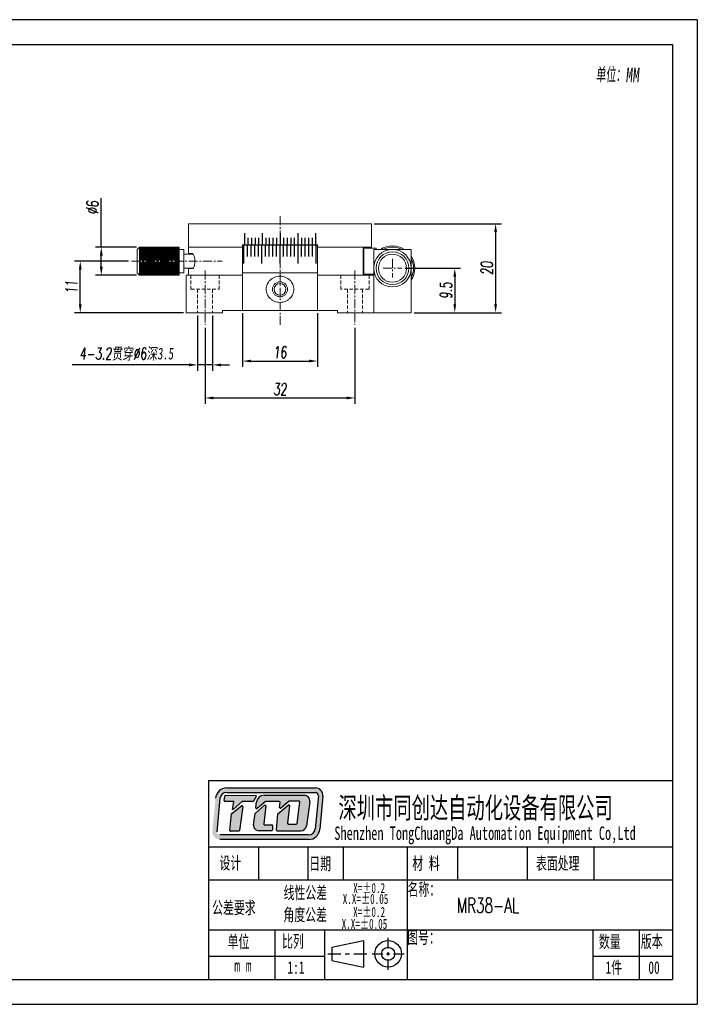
# Model space of a CAD drawing. Header units: millimetres. Extents: x 13764 to 14061, y 53 to 474.
# Tile 4 of 4: x 13916 to 14061, y 264 to 474. Entities that reach past the tile are written whole.
import ezdxf

# ---------------------------------------------------------------- set-up
doc = ezdxf.new("R2010")
doc.units = ezdxf.units.MM
doc.header["$LTSCALE"] = 0.3
doc.linetypes.add('CENTERX2', pattern=[20.32, 12.7, -2.54, 2.54, -2.54])
doc.linetypes.add('DASHED', pattern=[19.05, 12.7, -6.35])
for name, color, linetype, lineweight in [('中心线', 5, 'CENTERX2', 13), ('剖面线', 50, 'Continuous', 13), ('外框', 7, 'Continuous', 30), ('文字', 3, 'Continuous', 13), ('标注', 1, 'Continuous', 18), ('虚线', 6, 'DASHED', 13)]:
    doc.layers.add(name, color=color, linetype=linetype, lineweight=lineweight)
doc.styles.add('SLDTEXTSTYLE2', font='txt')
doc.styles.get("Standard").update_dxf_attribs({"font": 'txt.shx', "width": 0.67, "oblique": 5, "bigfont": 'gbcbig.shx'})
doc.dimstyles.new('1', dxfattribs={"dimtxt": 2.5, "dimasz": 1.8, "dimexe": 1.25, "dimexo": 0.625, "dimtad": 1, "dimdsep": 46, "dimtxsty": 'Standard', "dimcen": 1.8, "dimadec": 0, "dimazin": 0, "dimtfac": 1, "dimtmove": 0, "dimatfit": 3, "dimfxl": 0, "dimarcsym": 0})

# ---------------------------------------------------------------- blocks, each defined once
blk = doc.blocks.new('Y')
at = {"lineweight": 30}
for p, q in [((-4136.76, 2009.27), (-3862.74, 2009.27)), ((-4154.44, 2003.97), (-3857.44, 2003.97)), ((-4154.44, 2003.97), (-3857.44, 2003.97))]:
    blk.add_line(p, q, dxfattribs=at)
for points in [[(-3857.44, 2213.99), (-4154.44, 2213.99), (-4154.44, 2003.97)], [(-4136.76, 2009.27), (-4136.76, 2208.69), (-3862.74, 2208.69)]]:
    blk.add_lwpolyline(points, dxfattribs=at)
blk = doc.blocks.new('W')
at = {"lineweight": 30}
for p, q in [((-3857.44, 2213.99), (-3857.44, 2003.97)), ((-3857.44, 2213.99), (-3857.44, 2003.97)), ((-3862.74, 2208.69), (-3862.74, 2009.27))]:
    blk.add_line(p, q, dxfattribs=at)
blk.add_blockref('Y', (0, 0))
blk = doc.blocks.new('*D204')
at = {"layer": 'Defpoints', "color": 0}
for p in [(13929.23, 422.07), (13940.19, 422.07), (13951.87, 411.07)]:
    blk.add_point(p, dxfattribs=at)
at = {"layer": '标注', "color": 0, "lineweight": -2}
for p, q in [((13939.56, 422.07), (13927.98, 422.07)), ((13929.23, 412.87), (13929.23, 420.27)), ((13951.24, 411.07), (13927.98, 411.07))]:
    blk.add_line(p, q, dxfattribs=at)
at = {"layer": '标注', "color": 0}
for points in [[(13928.93, 420.27), (13929.53, 420.27), (13929.23, 422.07)], [(13928.93, 412.87), (13929.53, 412.87), (13929.23, 411.07)]]:
    blk.add_solid(points, dxfattribs=at)
at = {"layer": '标注', "color": 0, "insert": (13927.36, 416.57), "char_height": 2.5, "attachment_point": 5, "rotation": 90}
blk.add_mtext('11', dxfattribs=at)
blk = doc.blocks.new('*D205')
at = {"layer": 'Defpoints', "color": 0}
for p in [(13997.87, 420.57), (13999.87, 411.07), (14009.17, 411.07)]:
    blk.add_point(p, dxfattribs=at)
at = {"layer": '标注', "color": 0, "lineweight": -2}
for p, q in [((13998.49, 420.57), (14010.42, 420.57)), ((14009.17, 418.77), (14009.17, 412.87)), ((14000.49, 411.07), (14010.42, 411.07))]:
    blk.add_line(p, q, dxfattribs=at)
at = {"layer": '标注', "color": 0}
for points in [[(14008.87, 418.77), (14009.47, 418.77), (14009.17, 420.57)], [(14008.87, 412.87), (14009.47, 412.87), (14009.17, 411.07)]]:
    blk.add_solid(points, dxfattribs=at)
at = {"layer": '标注', "color": 0, "insert": (14007.29, 415.82), "char_height": 2.5, "attachment_point": 5, "rotation": 90}
blk.add_mtext('9.5', dxfattribs=at)
blk = doc.blocks.new('*D206')
at = {"layer": 'Defpoints', "color": 0}
for p in [(13991.37, 430.07), (13999.87, 411.07), (14017.89, 411.07)]:
    blk.add_point(p, dxfattribs=at)
at = {"layer": '剖面线', "color": 0, "lineweight": -2}
for p, q in [((13991.99, 430.07), (14019.14, 430.07)), ((14017.89, 428.27), (14017.89, 412.87)), ((14000.49, 411.07), (14019.14, 411.07))]:
    blk.add_line(p, q, dxfattribs=at)
at = {"layer": '剖面线', "color": 0}
for points in [[(14017.59, 428.27), (14018.19, 428.27), (14017.89, 430.07)], [(14017.59, 412.87), (14018.19, 412.87), (14017.89, 411.07)]]:
    blk.add_solid(points, dxfattribs=at)
at = {"layer": '剖面线', "color": 0, "insert": (14016.01, 420.57), "char_height": 2.5, "attachment_point": 5, "rotation": 90}
blk.add_mtext('20', dxfattribs=at)
blk = doc.blocks.new('*D207')
at = {"layer": 'Defpoints', "color": 0}
for p in [(13933.72, 425.07), (13941.87, 425.07), (13941.87, 419.07)]:
    blk.add_point(p, dxfattribs=at)
at = {"layer": '标注', "color": 0, "lineweight": -2}
for p, q in [((13933.72, 425.07), (13933.72, 435.53)), ((13941.24, 425.07), (13932.47, 425.07)), ((13933.72, 420.87), (13933.72, 423.27)), ((13941.24, 419.07), (13932.47, 419.07))]:
    blk.add_line(p, q, dxfattribs=at)
at = {"layer": '标注', "color": 0}
for points in [[(13933.42, 423.27), (13934.02, 423.27), (13933.72, 425.07)], [(13933.42, 420.87), (13934.02, 420.87), (13933.72, 419.07)]]:
    blk.add_solid(points, dxfattribs=at)
at = {"layer": '标注', "color": 0, "insert": (13931.85, 433.51), "char_height": 2.5, "attachment_point": 5, "rotation": 90}
blk.add_mtext('%%C6', dxfattribs=at)
blk = doc.blocks.new('*D208')
at = {"layer": 'Defpoints', "color": 0}
for p in [(13963.87, 411.57), (13979.87, 411.57), (13979.87, 400.76)]:
    blk.add_point(p, dxfattribs=at)
at = {"layer": '标注', "color": 0, "lineweight": -2}
for p, q in [((13963.87, 410.95), (13963.87, 399.51)), ((13979.87, 410.95), (13979.87, 399.51)), ((13965.67, 400.76), (13978.07, 400.76))]:
    blk.add_line(p, q, dxfattribs=at)
at = {"layer": '标注', "color": 0}
for points in [[(13965.67, 401.06), (13965.67, 400.46), (13963.87, 400.76)], [(13978.07, 401.06), (13978.07, 400.46), (13979.87, 400.76)]]:
    blk.add_solid(points, dxfattribs=at)
at = {"layer": '标注', "color": 0, "insert": (13971.87, 402.64), "char_height": 2.5, "attachment_point": 5}
blk.add_mtext('16', dxfattribs=at)
blk = doc.blocks.new('*D209')
at = {"layer": 'Defpoints', "color": 0}
for p in [(13955.87, 408.48), (13987.87, 408.48), (13987.87, 392.89)]:
    blk.add_point(p, dxfattribs=at)
at = {"layer": '标注', "color": 0, "lineweight": -2}
for p, q in [((13955.87, 407.86), (13955.87, 391.64)), ((13987.87, 407.86), (13987.87, 391.64)), ((13957.67, 392.89), (13986.07, 392.89))]:
    blk.add_line(p, q, dxfattribs=at)
at = {"layer": '标注', "color": 0}
for points in [[(13957.67, 393.19), (13957.67, 392.59), (13955.87, 392.89)], [(13986.07, 393.19), (13986.07, 392.59), (13987.87, 392.89)]]:
    blk.add_solid(points, dxfattribs=at)
at = {"layer": '标注', "color": 0, "insert": (13971.87, 394.76), "char_height": 2.5, "attachment_point": 5}
blk.add_mtext('32', dxfattribs=at)
blk = doc.blocks.new('*D210')
at = {"layer": 'Defpoints', "color": 0}
for p in [(13954.27, 411.07), (13957.47, 411.07), (13954.27, 399.94)]:
    blk.add_point(p, dxfattribs=at)
at = {"layer": '标注', "color": 0, "lineweight": -2}
for p, q in [((13954.27, 410.45), (13954.27, 398.69)), ((13957.47, 410.45), (13957.47, 398.69)), ((13952.47, 399.94), (13927.53, 399.94)), ((13957.47, 399.94), (13954.27, 399.94)), ((13959.27, 399.94), (13961.07, 399.94))]:
    blk.add_line(p, q, dxfattribs=at)
at = {"layer": '标注', "color": 0}
for points in [[(13952.47, 400.24), (13952.47, 399.64), (13954.27, 399.94)], [(13959.27, 400.24), (13959.27, 399.64), (13957.47, 399.94)]]:
    blk.add_solid(points, dxfattribs=at)
at = {"layer": '标注', "color": 0, "insert": (13939.1, 402.22), "char_height": 2.5, "attachment_point": 5}
blk.add_mtext('4-3.2{\\fSimSun|b0|i0|c134|p2;贯穿}%%C6{\\fSimSun|b0|i0|c134|p2;深3.5}', dxfattribs=at)

msp = doc.modelspace()

# ---------------------------------------------------------------- hatches: boundary and pattern name
at = {"layer": '外框'}
h = msp.add_hatch(color=256, dxfattribs=at)
h.dxf.hatch_style = 1
h.paths.add_polyline_path([(13979.42, 309.674), (13960.494, 309.674, 0.3871904), (13958.103, 307.496), (13957.442, 300.42, 0.4417631), (13959.036, 298.671), (13977.973, 298.671, 0.3876272), (13980.364, 300.852), (13981.014, 307.927, 0.4413093)])
h.paths.add_polyline_path([(13979.42, 308.713, -0.4413093), (13980.058, 308.014), (13979.408, 300.94, -0.3876272), (13977.973, 299.631), (13959.036, 299.631, -0.4417631), (13958.399, 300.331), (13959.06, 307.407, -0.3871904), (13960.494, 308.713)], flags=16)
h.paths.add_polyline_path([(13966.614, 308.097, -0.5692565), (13966.755, 307.861), (13966.218, 306.871, -0.2751589), (13966.078, 306.788), (13963.92, 306.788, 0.1785487), (13963.816, 306.749), (13961.858, 305.077), (13961.72, 305.077), (13962.033, 306.79), (13960.131, 306.79, -0.4551699), (13959.973, 306.972), (13960.108, 307.943, -0.3736999), (13960.266, 308.081)], flags=0)
h.paths.add_polyline_path([(13963.65, 305.864, -0.6728841), (13963.907, 305.716), (13963.214, 300.583, -0.3754282), (13963.056, 300.444), (13961.304, 300.444, -0.4451596), (13961.145, 300.621), (13961.513, 304.129, -0.2032664), (13961.574, 304.238)], flags=0)
h.paths.add_polyline_path([(13968.454, 308.098), (13977.022, 308.098, -0.4535474), (13978.212, 306.739), (13977.525, 301.582, -0.3759441), (13976.335, 300.54), (13971.255, 300.54, -0.443757), (13971.096, 300.716), (13971.438, 304.136), (13973.637, 306.004, -0.6781546), (13973.9, 305.864), (13973.493, 302.139, 0.4464345), (13973.652, 301.962), (13975.352, 301.962, 0.3783283), (13975.511, 302.102), (13976.081, 306.679, 0.4510331), (13975.922, 306.858), (13973.922, 306.858, 0.1736567), (13973.821, 306.822), (13972.044, 305.362, -0.6630003), (13971.783, 305.499), (13971.875, 306.6, 0.4388203), (13971.715, 306.774), (13968.804, 306.774, 0.1753949), (13968.701, 306.737), (13966.969, 305.293, -0.6807563), (13966.707, 305.436), (13966.866, 306.697, -0.3779258)], flags=0)
h.paths.add_polyline_path([(13966.616, 304.294), (13968.551, 305.994, -0.6841835), (13968.816, 305.857), (13968.395, 301.99, 0.4462884), (13968.554, 301.812), (13970.108, 301.812, -0.4142136), (13970.268, 301.652), (13970.268, 300.7, -0.4142136), (13970.108, 300.54), (13967.392, 300.54, -0.4294817), (13966.193, 301.803), (13966.563, 304.198, -0.1758286)], flags=0)
h.paths.add_polyline_path([(13966.755, 307.861, 0.5692565), (13966.614, 308.097), (13960.266, 308.081, 0.3736999), (13960.108, 307.943), (13959.973, 306.972, 0.4551699), (13960.131, 306.79), (13962.033, 306.79), (13961.72, 305.077), (13961.858, 305.077), (13963.816, 306.749, -0.1785487), (13963.92, 306.788), (13966.078, 306.788, 0.2751589), (13966.218, 306.871)], flags=0)
h.paths.add_polyline_path([(13963.907, 305.716, 0.6728841), (13963.65, 305.864), (13961.574, 304.238, 0.2032664), (13961.513, 304.129), (13961.145, 300.621, 0.4451596), (13961.304, 300.444), (13963.056, 300.444, 0.3754282), (13963.214, 300.583)], flags=0)
h.paths.add_polyline_path([(13968.816, 305.857, 0.6841835), (13968.551, 305.994), (13966.616, 304.294, 0.1758286), (13966.563, 304.198), (13966.193, 301.803, 0.4294817), (13967.392, 300.54), (13970.108, 300.54, 0.4142136), (13970.268, 300.7), (13970.268, 301.652, 0.4142136), (13970.108, 301.812), (13968.554, 301.812, -0.4462884), (13968.395, 301.99)], flags=0)
h.paths.add_polyline_path([(13977.022, 308.098), (13968.454, 308.098, 0.3779258), (13966.866, 306.697), (13966.707, 305.436, 0.6807563), (13966.969, 305.293), (13968.701, 306.737, -0.1753949), (13968.804, 306.774), (13971.715, 306.774, -0.4388203), (13971.875, 306.6), (13971.783, 305.499, 0.6630003), (13972.044, 305.362), (13973.821, 306.822, -0.1736567), (13973.922, 306.858), (13975.922, 306.858, -0.4510331), (13976.081, 306.679), (13975.511, 302.102, -0.3783283), (13975.352, 301.962), (13973.652, 301.962, -0.4464345), (13973.493, 302.139), (13973.9, 305.864, 0.6781546), (13973.637, 306.004), (13971.438, 304.136), (13971.096, 300.716, 0.443757), (13971.255, 300.54), (13976.335, 300.54, 0.3759441), (13977.525, 301.582), (13978.212, 306.739, 0.4535474)], flags=0)
h = msp.add_hatch(color=256, dxfattribs=at)
h.dxf.hatch_style = 1
h.paths.add_polyline_path([(13966.755, 307.861, 0.5692565), (13966.614, 308.097), (13960.266, 308.081, 0.3736999), (13960.108, 307.943), (13959.973, 306.972, 0.4551699), (13960.131, 306.79), (13962.033, 306.79), (13961.72, 305.077), (13961.858, 305.077), (13963.816, 306.749, -0.1785487), (13963.92, 306.788), (13966.078, 306.788, 0.2751589), (13966.218, 306.871)])
h.paths.add_polyline_path([(13963.907, 305.716, 0.6728841), (13963.65, 305.864), (13961.574, 304.238, 0.2032664), (13961.513, 304.129), (13961.145, 300.621, 0.4451596), (13961.304, 300.444), (13963.056, 300.444, 0.3754282), (13963.214, 300.583)])
h.paths.add_polyline_path([(13968.816, 305.857, 0.6841835), (13968.551, 305.994), (13966.616, 304.294, 0.1758286), (13966.563, 304.198), (13966.193, 301.803, 0.4294817), (13967.392, 300.54), (13970.108, 300.54, 0.4142136), (13970.268, 300.7), (13970.268, 301.652, 0.4142136), (13970.108, 301.812), (13968.554, 301.812, -0.4462884), (13968.395, 301.99)])
h.paths.add_polyline_path([(13977.022, 308.098), (13968.454, 308.098, 0.3779258), (13966.866, 306.697), (13966.707, 305.436, 0.6807563), (13966.969, 305.293), (13968.701, 306.737, -0.1753949), (13968.804, 306.774), (13971.715, 306.774, -0.4388203), (13971.875, 306.6), (13971.783, 305.499, 0.6630003), (13972.044, 305.362), (13973.821, 306.822, -0.1736567), (13973.922, 306.858), (13975.922, 306.858, -0.4510331), (13976.081, 306.679), (13975.511, 302.102, -0.3783283), (13975.352, 301.962), (13973.652, 301.962, -0.4464345), (13973.493, 302.139), (13973.9, 305.864, 0.6781546), (13973.637, 306.004), (13971.438, 304.136), (13971.096, 300.716, 0.443757), (13971.255, 300.54), (13976.335, 300.54, 0.3759441), (13977.525, 301.582), (13978.212, 306.739, 0.4535474)])

# ---------------------------------------------------------------- linework, layer by layer
at = {"color": 7, "linetype": 'Continuous', "lineweight": 15}
for p, q in [((13952.367, 430.075), (13952.367, 425.075)), ((13991.367, 430.075), (13952.367, 430.075)), ((13991.367, 425.075), (13991.367, 430.075)), ((13941.867, 425.075), (13941.367, 424.575)), ((13941.367, 419.575), (13941.367, 424.575)), ((13950.367, 425.075), (13941.867, 425.075)), ((13941.867, 425.075), (13941.867, 419.075)), ((13941.867, 424.875), (13950.367, 424.875)), ((13941.867, 424.675), (13950.367, 424.675)), ((13941.867, 424.475), (13950.367, 424.475)), ((13950.367, 419.075), (13950.367, 425.075)), ((13951.367, 424.575), (13950.367, 424.575)), ((13951.367, 419.575), (13951.367, 424.575)), ((13952.367, 425.075), (13952.367, 423.675)), ((13952.367, 425.075), (13963.853, 425.075)), ((13963.857, 425.075), (13952.367, 425.075)), ((13979.867, 425.575), (13963.867, 425.575)), ((13991.367, 425.075), (13979.88, 425.075)), ((13979.881, 425.075), (13989.594, 425.075)), ((13989.594, 425.075), (13989.594, 419.075)), ((13989.73, 419.075), (13989.73, 425.075)), ((13992.367, 424.825), (13989.73, 424.825)), ((13999.867, 424.575), (13991.867, 424.575)), ((13991.867, 424.575), (13991.867, 419.075)), ((13992.367, 424.825), (13992.367, 424.575)), ((13999.867, 424.575), (13999.867, 411.075)), ((13941.867, 424.275), (13950.367, 424.275)), ((13941.867, 424.075), (13950.367, 424.075)), ((13941.867, 423.875), (13950.367, 423.875)), ((13941.867, 423.675), (13950.367, 423.675)), ((13941.867, 423.475), (13950.367, 423.475)), ((13941.867, 423.275), (13950.367, 423.275)), ((13941.867, 423.075), (13950.367, 423.075)), ((13941.867, 422.875), (13950.367, 422.875)), ((13941.867, 422.675), (13950.367, 422.675)), ((13941.867, 422.475), (13950.367, 422.475)), ((13953.331, 423.575), (13951.367, 423.575)), ((13952.367, 423.675), (13953.159, 423.675)), ((13941.867, 422.275), (13950.367, 422.275)), ((13941.867, 421.875), (13950.367, 421.875)), ((13941.867, 421.675), (13950.367, 421.675)), ((13941.867, 421.475), (13950.367, 421.475)), ((13941.867, 421.275), (13950.367, 421.275)), ((13941.867, 421.075), (13950.367, 421.075)), ((13941.867, 420.875), (13950.367, 420.875)), ((13941.867, 420.675), (13950.367, 420.675)), ((13941.867, 420.475), (13950.367, 420.475)), ((13941.867, 420.275), (13950.367, 420.275)), ((13951.367, 420.575), (13953.311, 420.575)), ((13952.367, 420.475), (13952.367, 419.075)), ((13953.159, 420.475), (13952.367, 420.475)), ((13941.367, 419.575), (13941.867, 419.075)), ((13941.867, 420.075), (13950.367, 420.075)), ((13941.867, 419.875), (13950.367, 419.875)), ((13941.867, 419.675), (13950.367, 419.675)), ((13941.867, 419.475), (13950.367, 419.475)), ((13941.867, 419.275), (13950.367, 419.275)), ((13941.867, 419.075), (13950.367, 419.075)), ((13950.367, 419.575), (13951.367, 419.575)), ((13951.867, 419.075), (13951.867, 411.075)), ((13951.867, 419.075), (13963.867, 419.075)), ((13963.867, 411.575), (13963.867, 419.575)), ((13979.867, 419.575), (13963.867, 419.575)), ((13979.867, 411.575), (13979.867, 419.575)), ((13979.867, 419.075), (13991.867, 419.075)), ((13991.867, 419.325), (13989.73, 419.325)), ((13991.36, 419.075), (13991.284, 419.325)), ((13991.624, 419.075), (13991.544, 419.325)), ((13991.867, 419.075), (13991.867, 411.075)), ((13951.867, 411.075), (13959.617, 411.075)), ((13963.867, 411.575), (13959.617, 411.575)), ((13959.617, 411.575), (13959.617, 411.075)), ((13979.867, 411.575), (13963.867, 411.575)), ((13984.117, 411.575), (13979.867, 411.575)), ((13984.117, 411.575), (13984.117, 411.075)), ((13984.117, 411.075), (13991.867, 411.075)), ((13999.867, 411.075), (13991.867, 411.075))]:
    msp.add_line(p, q, dxfattribs=at)
for p, q in [((13964.263, 428.06), (13964.263, 425.575)), ((13965.021, 427.075), (13965.021, 425.575)), ((13965.779, 427.075), (13965.779, 425.575)), ((13966.539, 427.075), (13966.539, 425.575)), ((13967.305, 427.075), (13967.305, 425.575)), ((13968.063, 428.06), (13968.063, 425.575)), ((13968.823, 427.075), (13968.823, 425.575)), ((13969.589, 427.075), (13969.589, 425.575)), ((13970.347, 427.075), (13970.347, 425.575)), ((13971.106, 427.075), (13971.106, 425.575)), ((13971.867, 428.06), (13971.867, 425.575)), ((13972.628, 427.075), (13972.628, 425.575)), ((13973.387, 427.075), (13973.387, 425.575)), ((13974.145, 427.075), (13974.145, 425.575)), ((13974.912, 427.075), (13974.912, 425.575)), ((13975.671, 428.06), (13975.671, 425.575)), ((13976.429, 427.075), (13976.429, 425.575)), ((13977.195, 427.075), (13977.195, 425.575)), ((13977.955, 427.075), (13977.955, 425.575)), ((13978.713, 427.075), (13978.713, 425.575)), ((13979.471, 428.06), (13979.471, 425.575)), ((13963.867, 425.575), (13979.867, 425.575)), ((13963.867, 425.575), (13979.867, 425.575)), ((13964.167, 421.578), (13964.167, 425.575)), ((13964.937, 423.071), (13964.937, 425.575)), ((13965.707, 423.071), (13965.707, 425.575)), ((13966.477, 423.071), (13966.477, 425.575)), ((13967.247, 423.071), (13967.247, 425.575)), ((13968.017, 421.578), (13968.017, 425.575)), ((13968.787, 423.071), (13968.787, 425.575)), ((13969.557, 423.071), (13969.557, 425.575)), ((13970.327, 423.071), (13970.327, 425.575)), ((13971.097, 423.071), (13971.097, 425.575)), ((13971.867, 421.578), (13971.867, 425.575)), ((13972.637, 423.071), (13972.637, 425.575)), ((13973.407, 423.071), (13973.407, 425.575)), ((13974.177, 423.071), (13974.177, 425.575)), ((13974.947, 423.071), (13974.947, 425.575)), ((13975.717, 421.578), (13975.717, 425.575)), ((13976.487, 423.071), (13976.487, 425.575)), ((13977.257, 423.071), (13977.257, 425.575)), ((13978.027, 423.071), (13978.027, 425.575)), ((13978.797, 423.071), (13978.797, 425.575)), ((13979.567, 421.578), (13979.567, 425.575))]:
    msp.add_line(p, q)
for centre, radius in [((13995.867, 420.575), 4), ((13995.867, 420.575), 3.5), ((13995.867, 420.575), 3), ((13971.867, 416.075), 1.25)]:
    msp.add_circle(centre, radius, dxfattribs=at)
for radius, start, end in [(4.75, 57.3631, 122.6369), (4.5, 62.73396, 117.26604), (4.75, 327.3631, 32.6369), (4.5, 332.73396, 27.26604)]:
    msp.add_arc((13995.867, 420.575), radius, start, end, dxfattribs=at)
for points, knots in [([(13963.867, 425.575), (13963.867, 425.27), (13963.867, 423.276), (13963.867, 421.273), (13963.867, 419.575)], [0, 0, 0, 0, 0.1524912, 1, 1, 1, 1]), ([(13979.867, 419.575), (13979.867, 421.273), (13979.867, 423.276), (13979.867, 425.27), (13979.867, 425.575)], [0, 0, 0, 0, 0.8475088, 1, 1, 1, 1]), ([(13953.159, 423.675), (13953.216, 423.655), (13953.33, 423.617), (13953.501, 423.318), (13953.635, 422.882), (13953.708, 422.356), (13953.709, 421.822), (13953.646, 421.332), (13953.532, 420.915), (13953.38, 420.608), (13953.249, 420.485), (13953.176, 420.477), (13953.159, 420.475)], [0, 0, 0, 0, 0.1139797, 0.2279695, 0.3409892, 0.4483421, 0.5488662, 0.6463726, 0.7462369, 0.8519881, 0.9636619, 1, 1, 1, 1]), ([(13971.867, 418.861), (13972.062, 418.851), (13972.449, 418.83), (13973.008, 418.665), (13973.522, 418.408), (13973.974, 418.06), (13974.345, 417.636), (13974.622, 417.151), (13974.792, 416.623), (13974.85, 416.075), (13974.792, 415.526), (13974.622, 414.998), (13974.345, 414.514), (13973.974, 414.089), (13973.523, 413.742), (13973.007, 413.483), (13972.447, 413.323), (13971.865, 413.27), (13971.283, 413.324), (13970.725, 413.484), (13970.21, 413.742), (13969.758, 414.091), (13969.388, 414.515), (13969.112, 415), (13968.941, 415.527), (13968.884, 416.076), (13968.942, 416.625), (13969.113, 417.152), (13969.39, 417.637), (13969.761, 418.061), (13970.213, 418.409), (13970.728, 418.665), (13971.287, 418.83), (13971.673, 418.851), (13971.867, 418.861)], [0, 0, 0, 0, 0.03226409, 0.06420873, 0.09606317, 0.12748035, 0.15853107, 0.18930846, 0.21965446, 0.2500286, 0.28024568, 0.31072709, 0.34147346, 0.37247578, 0.40400095, 0.43568043, 0.46787451, 0.50018075, 0.53227902, 0.56436212, 0.596168, 0.62754515, 0.65869297, 0.68930809, 0.71981773, 0.75007064, 0.78035663, 0.81085955, 0.84148993, 0.87264302, 0.90400914, 0.93582667, 0.96788733, 1, 1, 1, 1]), ([(13971.867, 417.675), (13971.762, 417.669), (13971.553, 417.657), (13971.151, 417.531), (13970.707, 417.237), (13970.41, 416.792), (13970.288, 416.39), (13970.257, 416.075), (13970.288, 415.761), (13970.409, 415.359), (13970.705, 414.914), (13971.149, 414.618), (13971.551, 414.496), (13971.866, 414.464), (13972.181, 414.495), (13972.584, 414.617), (13973.028, 414.914), (13973.325, 415.358), (13973.446, 415.76), (13973.477, 416.075), (13973.446, 416.389), (13973.324, 416.791), (13973.028, 417.236), (13972.584, 417.53), (13972.182, 417.656), (13971.972, 417.668), (13971.867, 417.675)], [0, 0, 0, 0, 0.0311937, 0.0625077, 0.1248931, 0.1873174, 0.2186745, 0.2499274, 0.2811466, 0.3125117, 0.3749191, 0.4373081, 0.4686455, 0.4998257, 0.5312071, 0.5626522, 0.6250616, 0.6874542, 0.71879, 0.749972, 0.781316, 0.8125124, 0.8749844, 0.9374575, 0.968659, 1, 1, 1, 1])]:
    msp.add_open_spline(points, degree=3, knots=knots, dxfattribs=at)
at = {"layer": '中心线', "ltscale": 0.5}
for p, q in [((13971.867, 431.642), (13971.867, 408.484)), ((13995.867, 422.575), (13995.867, 418.575)), ((13940.188, 422.075), (13959.552, 422.075)), ((13993.867, 420.575), (13997.867, 420.575)), ((13955.867, 420.063), (13955.867, 408.484)), ((13987.867, 420.063), (13987.867, 408.484))]:
    msp.add_line(p, q, dxfattribs=at)
at = {"layer": '外框', "lineweight": 30}
for p, q in [((13956.596, 311.251), (14055.633, 311.251)), ((13956.596, 311.251), (13956.596, 268.807)), ((13959.06, 307.407), (13958.399, 300.331)), ((13959.973, 306.972), (13960.108, 307.943)), ((13967.261, 297.103), (13967.261, 290.029)), ((13977.818, 297.103), (13977.818, 290.029)), ((13985.364, 297.103), (13985.364, 290.029)), ((13999.04, 297.103), (13999.04, 268.807)), ((14009.731, 297.103), (14009.731, 290.029)), ((14024.652, 297.103), (14024.652, 290.029)), ((14038.831, 297.103), (14038.831, 290.029)), ((13956.596, 290.029), (14055.633, 290.029)), ((13956.596, 279.418), (14055.633, 279.418)), ((13970.744, 279.418), (13970.744, 268.807)), ((13981.355, 279.418), (13981.355, 268.807)), ((13994.951, 275.418), (13994.951, 277.695)), ((14038.655, 279.418), (14038.655, 268.807)), ((14048.559, 279.418), (14048.559, 268.807)), ((13982.919, 275.694), (13989.699, 277.109)), ((13982.919, 275.694), (13982.919, 272.865)), ((13989.699, 277.109), (13989.699, 271.45)), ((13956.596, 273.809), (13981.355, 273.809)), ((13982.046, 274.28), (13984.834, 274.28)), ((13985.763, 274.28), (13986.693, 274.28)), ((13987.622, 274.28), (13990.41, 274.28)), ((13991.535, 274.28), (13993.812, 274.28)), ((13994.571, 274.28), (13995.33, 274.28)), ((13994.951, 273.9), (13994.951, 274.659)), ((13994.951, 270.864), (13994.951, 273.141)), ((13996.089, 274.28), (13998.366, 274.28)), ((14038.655, 273.809), (14055.633, 273.809)), ((13982.919, 272.865), (13989.699, 271.45))]:
    msp.add_line(p, q, dxfattribs=at)
at = {"layer": '外框'}
for p, q in [((13960.494, 309.674), (13979.42, 309.674)), ((13962.033, 306.79), (13960.131, 306.79)), ((13960.266, 308.081), (13966.614, 308.097)), ((13960.494, 308.713), (13979.42, 308.713)), ((13961.72, 305.077), (13962.033, 306.79)), ((13963.816, 306.749), (13961.858, 305.077)), ((13966.078, 306.788), (13963.92, 306.788)), ((13966.755, 307.861), (13966.218, 306.871)), ((13968.454, 308.098), (13977.022, 308.098)), ((13971.715, 306.774), (13968.804, 306.774)), ((13973.821, 306.822), (13972.044, 305.362)), ((13975.922, 306.858), (13973.922, 306.858)), ((13980.058, 308.014), (13979.408, 300.94)), ((13981.014, 307.927), (13980.364, 300.852)), ((13961.574, 304.238), (13963.65, 305.864)), ((13961.858, 305.077), (13961.72, 305.077)), ((13963.907, 305.716), (13963.214, 300.583)), ((13966.616, 304.294), (13968.551, 305.994)), ((13966.707, 305.436), (13966.866, 306.697)), ((13968.701, 306.737), (13966.969, 305.293)), ((13968.816, 305.857), (13968.395, 301.99)), ((13971.438, 304.136), (13973.637, 306.004)), ((13971.783, 305.499), (13971.875, 306.6)), ((13973.9, 305.864), (13973.493, 302.139)), ((13975.511, 302.102), (13976.081, 306.679)), ((13978.212, 306.739), (13977.525, 301.582)), ((13961.145, 300.621), (13961.513, 304.129)), ((13966.193, 301.803), (13966.563, 304.198)), ((13971.096, 300.716), (13971.438, 304.136)), ((13963.056, 300.444), (13961.304, 300.444)), ((13970.108, 300.54), (13967.392, 300.54)), ((13968.554, 301.812), (13970.108, 301.812)), ((13970.268, 301.652), (13970.268, 300.7)), ((13971.255, 300.54), (13976.335, 300.54)), ((13973.652, 301.962), (13975.352, 301.962)), ((13977.973, 299.631), (13959.036, 299.631)), ((13977.973, 298.671), (13959.036, 298.671)), ((13956.596, 297.103), (14055.633, 297.103))]:
    msp.add_line(p, q, dxfattribs=at)
at = {"layer": '外框', "lineweight": 30}
for radius in [2.83, 1.415]:
    msp.add_circle((13994.951, 274.28), radius, dxfattribs=at)
at = {"layer": '外框'}
for centre, radius, start, end in [((13960.494, 307.273), 2.401, 90, 174.66371), ((13979.42, 308.073), 1.601, 354.75075, 90), ((13960.494, 307.273), 1.441, 90, 174.66371), ((13963.92, 306.627), 0.16, 90, 130.49363), ((13966.078, 306.948), 0.16, 270, 331.53887), ((13966.614, 307.937), 0.16, 331.53887, 90.14277), ((13968.454, 306.497), 1.601, 90, 172.81149), ((13968.804, 306.614), 0.16, 90, 129.79279), ((13971.715, 306.614), 0.16, 355.22864, 90), ((13973.922, 306.698), 0.16, 90, 129.4062), ((13975.922, 306.698), 0.16, 352.89219, 90), ((13977.022, 306.897), 1.2, 352.41382, 90), ((13979.42, 308.073), 0.64, 354.75075, 90), ((13963.749, 305.738), 0.16, 352.31021, 128.05413), ((13966.866, 305.416), 0.16, 172.81149, 309.79279), ((13968.656, 305.874), 0.16, 353.7974, 131.31456), ((13971.942, 305.486), 0.16, 175.22864, 309.4062), ((13973.74, 305.882), 0.16, 353.76947, 130.34282), ((13961.672, 304.112), 0.16, 128.05413, 174.01321), ((13966.722, 304.174), 0.16, 131.31456, 171.20377), ((13961.304, 300.604), 0.16, 174.01321, 270), ((13963.056, 300.604), 0.16, 270, 352.31021), ((13967.392, 301.741), 1.2, 177.02945, 270), ((13968.554, 301.973), 0.16, 173.7974, 270), ((13970.108, 301.652), 0.16, 0, 90), ((13970.108, 300.7), 0.16, 270, 0), ((13971.255, 300.7), 0.16, 174.28163, 270), ((13973.652, 302.122), 0.16, 173.76947, 270), ((13975.352, 302.122), 0.16, 270, 352.89219), ((13976.335, 301.741), 1.2, 270, 352.41382), ((13977.973, 301.071), 1.441, 270, 354.75075), ((13977.973, 301.071), 2.401, 270, 354.75075)]:
    msp.add_arc(centre, radius, start, end, dxfattribs=at)
at = {"layer": '外框', "lineweight": 30}
for centre, start, end in [((13960.131, 306.95), 172.10561, 270), ((13960.266, 307.921), 90.14277, 172.10561)]:
    msp.add_arc(centre, 0.16, start, end, dxfattribs=at)
at = {"layer": '虚线', "ltscale": 0.2}
for p, q in [((13952.867, 419.075), (13952.867, 416.075)), ((13958.867, 419.075), (13958.867, 416.075)), ((13984.867, 419.075), (13984.867, 416.075)), ((13990.867, 419.075), (13990.867, 416.075)), ((13952.867, 416.075), (13958.867, 416.075)), ((13954.267, 416.075), (13954.267, 411.075)), ((13957.467, 416.075), (13957.467, 411.075)), ((13990.867, 416.075), (13984.867, 416.075)), ((13986.267, 416.075), (13986.267, 411.075)), ((13989.467, 416.075), (13989.467, 411.075))]:
    msp.add_line(p, q, dxfattribs=at)

# ---------------------------------------------------------------- block references
at = {"layer": '外框', "lineweight": 25, "xscale": 1.000371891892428, "yscale": 1.000371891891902, "zscale": 1.000371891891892}
msp.add_blockref('W', (17919.808, -1741.213), dxfattribs=at)

# ---------------------------------------------------------------- texts
at = {"layer": '外框', "style": 'SLDTEXTSTYLE2', "width": 0.67}
for s, height, p in [('深圳市同创达自动化设备有限公司', 4.48167, (13984.338, 303.194)), ('Shenzhen TongChuangDa Automation Equipment Co,Ltd', 2.88107, (13983.46, 298.581)), ('设计', 2.6677, (13958.942, 292.326)), ('日期', 2.6677, (13978.116, 292.18)), ('材 料', 2.6677, (14000.095, 292.234)), ('表面处理', 2.6677, (14026.495, 292.234)), ('线性公差', 2.6677, (13972.635, 285.984)), ('X=±0.2', 2.1341, (13987.489, 287.24)), ('名称：', 2.6677, (13999.075, 286.691)), ('公差要求', 2.6677, (13957.379, 282.791)), ('X.X=±0.05', 2.1341, (13985.261, 284.921)), ('角度公差', 2.6677, (13972.592, 281.291)), ('X=±0.2', 2.1341, (13987.489, 282.144)), ('X.X=±0.05', 2.1341, (13985.034, 279.597)), ('单位', 2.6677, (13960.691, 275.544)), ('比列', 2.6677, (13972.301, 275.625)), ('图号：', 2.6677, (13999.004, 276.459)), ('数量', 2.6677, (14039.924, 275.584)), ('版本', 2.6677, (14048.879, 275.584)), (' m m', 2.6677, (13960.907, 270.438)), ('1:1', 2.6677, (13973.448, 270.013)), ('1件', 2.6677, (14041.344, 270.013)), ('00', 2.6677, (14050.489, 270.013))]:
    msp.add_text(s, height=height, dxfattribs=at).set_placement(p)
at = {"layer": '文字', "ltscale": 0.3, "width": 0.67}
msp.add_text('MR38-AL', height=3.1712, dxfattribs=at).set_placement((14009.605, 283.04))
at = {"layer": '文字', "ltscale": 0.3, "insert": (14039.247, 463.375), "char_height": 3.17117, "attachment_point": 1}
msp.add_mtext('单位：{\\fFANGSONG_GB2312|b1|i0|c1|p0;MM}', dxfattribs=at)

# ---------------------------------------------------------------- dimensions: what is measured, and where the dimension line sits
at = {"layer": '剖面线'}
dim = msp.add_linear_dim(base=(14017.888, 411.075), p1=(13991.367, 430.075), p2=(13999.867, 411.075), angle=90, text='20', dimstyle='1', dxfattribs=at)
dim.commit()
dim.dimension.update_dxf_attribs({"geometry": '*D206', "text_midpoint": (14016.013, 420.575)})
at = {"layer": '标注'}
dim = msp.add_linear_dim(base=(13933.722, 425.075), p1=(13941.867, 419.075), p2=(13941.867, 425.075), angle=90, text='%%C<>', dimstyle='1', dxfattribs=at)
dim.commit()
dim.dimension.update_dxf_attribs({"geometry": '*D207', "text_midpoint": (13933.722, 433.506), "dimtype": 160})
for base, p1, p2, picture, middle in [((13929.231, 422.075), (13951.867, 411.075), (13940.188, 422.075), '*D204', (13927.356, 416.575)), ((14009.166, 411.075), (13997.867, 420.575), (13999.867, 411.075), '*D205', (14007.291, 415.825))]:
    dim = msp.add_linear_dim(base=base, p1=p1, p2=p2, angle=90, dimstyle='1', dxfattribs=at)
    dim.commit()
    dim.dimension.update_dxf_attribs({"geometry": picture, "text_midpoint": middle})
dim = msp.add_linear_dim(base=(13954.267, 399.936), p1=(13957.467, 411.075), p2=(13954.267, 411.075), text='4-<>{\\fSimSun|b0|i0|c134|p2;贯穿}%%C6{\\fSimSun|b0|i0|c134|p2;深3.5}', dimstyle='1', dxfattribs=at)
dim.commit()
dim.dimension.update_dxf_attribs({"geometry": '*D210', "text_midpoint": (13939.1, 402.221)})
for base, p1, p2, picture, middle in [((13979.867, 400.764), (13963.867, 411.575), (13979.867, 411.575), '*D208', (13971.867, 402.639)), ((13987.867, 392.887), (13955.867, 408.484), (13987.867, 408.484), '*D209', (13971.867, 394.762))]:
    dim = msp.add_linear_dim(base=base, p1=p1, p2=p2, dimstyle='1', dxfattribs=at)
    dim.commit()
    dim.dimension.update_dxf_attribs({"geometry": picture, "text_midpoint": middle})

doc.saveas('drawing.dxf')
